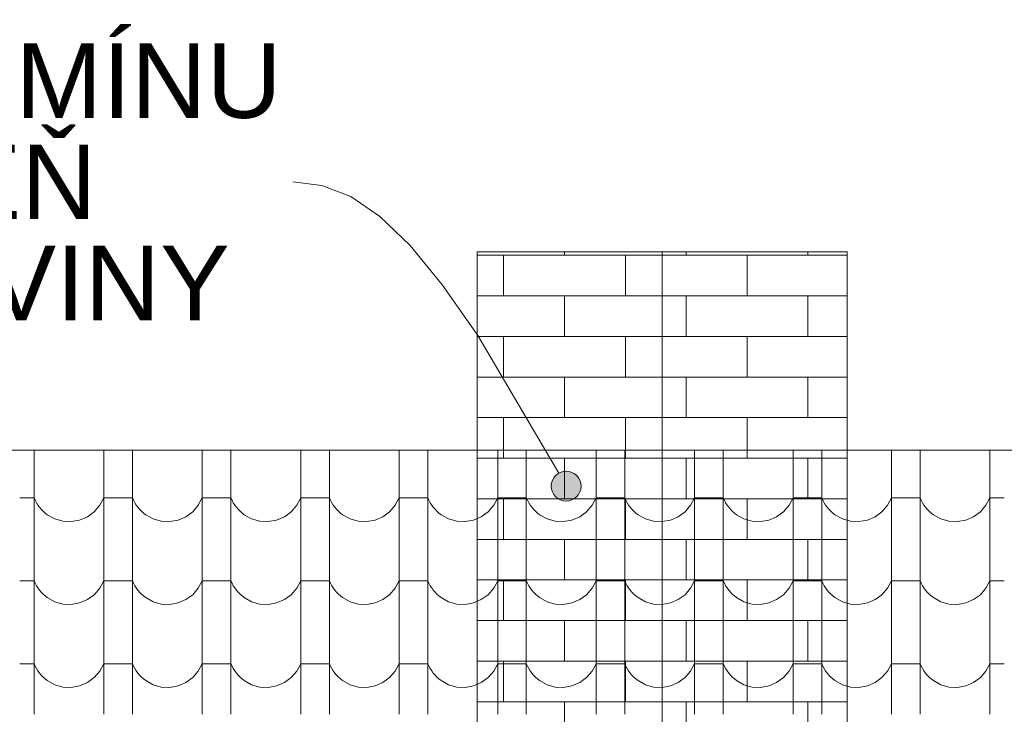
# Model space of a CAD drawing. Header units: millimetres. Extents: x -20699 to 32021, y -4298 to 11971.
# Tile 66 of 74: x -9425 to -7775, y 10358 to 11522. Entities that reach past the tile are written whole.
import ezdxf

# ---------------------------------------------------------------- set-up
doc = ezdxf.new("R2010")
doc.units = ezdxf.units.MM
doc.header["$MEASUREMENT"] = 0
for name, color, linetype in [('A-A_1_Anotace - SP', 7, 'Continuous'), ('A-A_1_Bourané_Anotace - SP', 7, 'Continuous'), ('A-A_1_Bourané_Konstrukce - střechy a skořepiny', 7, 'Continuous'), ('A-A_1_Bourané_Výplně - Povrchové', 7, 'Continuous'), ('A-A_1_Konstrukce - střechy a skořepiny', 7, 'Continuous')]:
    doc.layers.add(name, color=color, linetype=linetype)
doc.styles.add('GENEROVANÝ_STYL_1', font='txt')
pattern_1 = [(0, (-8410.005, 10514.71), (0, 68), []), (90, (-8410, 10514.71), (-204, 0), [68, -68]), (90, (-8308, 10582.71), (-204, 0), [68, -68])]

# ---------------------------------------------------------------- blocks, each defined once
blk = doc.blocks.new('*X1', base_point=(-21954.7, -8431.5))
at = {"layer": 'A-A_1_Bourané_Výplně - Povrchové', "color": 251, "linetype": 'Continuous', "lineweight": 20, "true_color": 0x6a6a6a}
for p, q in [((-9400.9, 10800.4), (-9400.9, 10775)), ((-9283.9, 10800.4), (-9283.9, 10775)), ((-9235.9, 10800.4), (-9235.9, 10775)), ((-9118.9, 10800.4), (-9118.9, 10775)), ((-9070.9, 10800.4), (-9070.9, 10775)), ((-8953.9, 10800.4), (-8953.9, 10775)), ((-8905.9, 10800.4), (-8905.9, 10775)), ((-8788.9, 10800.4), (-8788.9, 10775)), ((-8740.9, 10800.4), (-8740.9, 10775)), ((-8623.9, 10800.4), (-8623.9, 10775)), ((-8575.9, 10800.4), (-8575.9, 10775)), ((-8458.9, 10800.4), (-8458.9, 10775)), ((-8410.9, 10800.4), (-8410.9, 10775)), ((-8293.9, 10800.4), (-8293.9, 10775)), ((-8245.9, 10800.4), (-8245.9, 10775)), ((-8128.9, 10800.4), (-8128.9, 10775)), ((-8080.9, 10800.4), (-8080.9, 10775)), ((-7963.9, 10800.4), (-7963.9, 10775)), ((-7915.9, 10800.4), (-7915.9, 10775)), ((-7798.9, 10800.4), (-7798.9, 10775)), ((-9400.9, 10774.5), (-9400.9, 10636)), ((-9283.9, 10774.5), (-9283.9, 10636)), ((-9235.9, 10774.5), (-9235.9, 10636)), ((-9118.9, 10774.5), (-9118.9, 10636)), ((-9070.9, 10774.5), (-9070.9, 10636)), ((-8953.9, 10774.5), (-8953.9, 10636)), ((-8905.9, 10774.5), (-8905.9, 10636)), ((-8788.9, 10774.5), (-8788.9, 10636)), ((-8740.9, 10774.5), (-8740.9, 10636)), ((-8623.9, 10774.5), (-8623.9, 10636)), ((-8575.9, 10774.5), (-8575.9, 10636)), ((-8458.9, 10774.5), (-8458.9, 10636)), ((-8410.9, 10774.5), (-8410.9, 10636)), ((-8293.9, 10774.5), (-8293.9, 10636)), ((-8245.9, 10774.5), (-8245.9, 10636)), ((-8128.9, 10774.5), (-8128.9, 10636)), ((-8080.9, 10774.5), (-8080.9, 10636)), ((-7963.9, 10774.5), (-7963.9, 10636)), ((-7915.9, 10774.5), (-7915.9, 10636)), ((-7798.9, 10774.5), (-7798.9, 10636)), ((-9400.9, 10720.5), (-9424.9, 10720.5)), ((-9400.9, 10720.5), (-9399, 10716.3)), ((-9399, 10716.3), (-9396.9, 10712.3)), ((-9396.9, 10712.3), (-9394.5, 10708.4)), ((-9290.6, 10708), (-9283.9, 10720.5)), ((-9259.9, 10720.5), (-9283.9, 10720.5)), ((-9235.9, 10720.5), (-9259.9, 10720.5)), ((-9235.9, 10720.5), (-9234, 10716.3)), ((-9234, 10716.3), (-9231.9, 10712.3)), ((-9231.9, 10712.3), (-9229.5, 10708.4)), ((-9125.6, 10708), (-9118.9, 10720.5)), ((-9094.9, 10720.5), (-9118.9, 10720.5)), ((-9070.9, 10720.5), (-9094.9, 10720.5)), ((-9070.9, 10720.5), (-9069, 10716.3)), ((-9069, 10716.3), (-9066.9, 10712.3)), ((-9066.9, 10712.3), (-9064.5, 10708.4)), ((-8960.6, 10708), (-8953.9, 10720.5)), ((-8929.9, 10720.5), (-8953.9, 10720.5)), ((-8905.9, 10720.5), (-8929.9, 10720.5)), ((-8905.9, 10720.5), (-8904, 10716.3)), ((-8904, 10716.3), (-8901.9, 10712.3)), ((-8901.9, 10712.3), (-8899.5, 10708.4)), ((-8795.6, 10708), (-8788.9, 10720.5)), ((-8764.9, 10720.5), (-8788.9, 10720.5)), ((-8740.9, 10720.5), (-8764.9, 10720.5)), ((-8740.9, 10720.5), (-8739, 10716.3)), ((-8739, 10716.3), (-8736.9, 10712.3)), ((-8736.9, 10712.3), (-8734.5, 10708.4)), ((-8630.6, 10708), (-8623.9, 10720.5)), ((-8599.9, 10720.5), (-8623.9, 10720.5)), ((-8575.9, 10720.5), (-8599.9, 10720.5)), ((-8575.9, 10720.5), (-8574, 10716.3)), ((-8574, 10716.3), (-8571.9, 10712.3)), ((-8571.9, 10712.3), (-8569.5, 10708.4)), ((-8465.6, 10708), (-8458.9, 10720.5)), ((-8434.9, 10720.5), (-8458.9, 10720.5)), ((-8410.9, 10720.5), (-8434.9, 10720.5)), ((-8410.9, 10720.5), (-8409, 10716.3)), ((-8409, 10716.3), (-8406.9, 10712.3)), ((-8406.9, 10712.3), (-8404.5, 10708.4)), ((-8300.6, 10708), (-8293.9, 10720.5)), ((-8269.9, 10720.5), (-8293.9, 10720.5)), ((-8245.9, 10720.5), (-8269.9, 10720.5)), ((-8245.9, 10720.5), (-8244, 10716.3)), ((-8244, 10716.3), (-8241.9, 10712.3)), ((-8241.9, 10712.3), (-8239.5, 10708.4)), ((-8135.6, 10708), (-8128.9, 10720.5)), ((-8104.9, 10720.5), (-8128.9, 10720.5)), ((-8080.9, 10720.5), (-8104.9, 10720.5)), ((-8080.9, 10720.5), (-8079, 10716.3)), ((-8079, 10716.3), (-8076.9, 10712.3)), ((-8076.9, 10712.3), (-8074.5, 10708.4)), ((-7970.6, 10708), (-7963.9, 10720.5)), ((-7939.9, 10720.5), (-7963.9, 10720.5)), ((-7915.9, 10720.5), (-7939.9, 10720.5)), ((-7915.9, 10720.5), (-7914, 10716.3)), ((-7914, 10716.3), (-7911.9, 10712.3)), ((-7911.9, 10712.3), (-7909.5, 10708.4)), ((-7805.6, 10708), (-7798.9, 10720.5)), ((-7774.9, 10720.5), (-7798.9, 10720.5)), ((-9394.5, 10708.4), (-9391.8, 10704.7)), ((-9391.8, 10704.7), (-9388.9, 10701.3)), ((-9388.9, 10701.3), (-9385.7, 10698)), ((-9385.7, 10698), (-9382.3, 10695)), ((-9382.3, 10695), (-9378.7, 10692.2)), ((-9378.7, 10692.2), (-9366.2, 10685.4)), ((-9311.4, 10688.9), (-9299.9, 10697.2)), ((-9299.9, 10697.2), (-9290.6, 10708)), ((-9229.5, 10708.4), (-9226.8, 10704.7)), ((-9226.8, 10704.7), (-9223.9, 10701.3)), ((-9223.9, 10701.3), (-9220.7, 10698)), ((-9220.7, 10698), (-9217.3, 10695)), ((-9217.3, 10695), (-9213.7, 10692.2)), ((-9213.7, 10692.2), (-9201.2, 10685.4)), ((-9146.4, 10688.9), (-9134.9, 10697.2)), ((-9134.9, 10697.2), (-9125.6, 10708)), ((-9064.5, 10708.4), (-9061.8, 10704.7)), ((-9061.8, 10704.7), (-9058.9, 10701.3)), ((-9058.9, 10701.3), (-9055.7, 10698)), ((-9055.7, 10698), (-9052.3, 10695)), ((-9052.3, 10695), (-9048.7, 10692.2)), ((-9048.7, 10692.2), (-9036.2, 10685.4)), ((-8981.4, 10688.9), (-8969.9, 10697.2)), ((-8969.9, 10697.2), (-8960.6, 10708)), ((-8899.5, 10708.4), (-8896.8, 10704.7)), ((-8896.8, 10704.7), (-8893.9, 10701.3)), ((-8893.9, 10701.3), (-8890.7, 10698)), ((-8890.7, 10698), (-8887.3, 10695)), ((-8887.3, 10695), (-8883.7, 10692.2)), ((-8883.7, 10692.2), (-8871.2, 10685.4)), ((-8816.4, 10688.9), (-8804.9, 10697.2)), ((-8804.9, 10697.2), (-8795.6, 10708)), ((-8734.5, 10708.4), (-8731.8, 10704.7)), ((-8731.8, 10704.7), (-8728.9, 10701.3)), ((-8728.9, 10701.3), (-8725.7, 10698)), ((-8725.7, 10698), (-8722.3, 10695)), ((-8722.3, 10695), (-8718.7, 10692.2)), ((-8718.7, 10692.2), (-8706.2, 10685.4)), ((-8651.4, 10688.9), (-8639.9, 10697.2)), ((-8639.9, 10697.2), (-8630.6, 10708)), ((-8569.5, 10708.4), (-8566.8, 10704.7)), ((-8566.8, 10704.7), (-8563.9, 10701.3)), ((-8563.9, 10701.3), (-8560.7, 10698)), ((-8560.7, 10698), (-8557.3, 10695)), ((-8557.3, 10695), (-8553.7, 10692.2)), ((-8553.7, 10692.2), (-8541.2, 10685.4)), ((-8486.4, 10688.9), (-8474.9, 10697.2)), ((-8474.9, 10697.2), (-8465.6, 10708)), ((-8404.5, 10708.4), (-8401.8, 10704.7)), ((-8401.8, 10704.7), (-8398.9, 10701.3)), ((-8398.9, 10701.3), (-8395.7, 10698)), ((-8395.7, 10698), (-8392.3, 10695)), ((-8392.3, 10695), (-8388.7, 10692.2)), ((-8388.7, 10692.2), (-8376.2, 10685.4)), ((-8321.4, 10688.9), (-8309.9, 10697.2)), ((-8309.9, 10697.2), (-8300.6, 10708)), ((-8239.5, 10708.4), (-8236.8, 10704.7)), ((-8236.8, 10704.7), (-8233.9, 10701.3)), ((-8233.9, 10701.3), (-8230.7, 10698)), ((-8230.7, 10698), (-8227.3, 10695)), ((-8227.3, 10695), (-8223.7, 10692.2)), ((-8223.7, 10692.2), (-8211.2, 10685.4)), ((-8156.4, 10688.9), (-8144.9, 10697.2)), ((-8144.9, 10697.2), (-8135.6, 10708)), ((-8074.5, 10708.4), (-8071.8, 10704.7)), ((-8071.8, 10704.7), (-8068.9, 10701.3)), ((-8068.9, 10701.3), (-8065.7, 10698)), ((-8065.7, 10698), (-8062.3, 10695)), ((-8062.3, 10695), (-8058.7, 10692.2)), ((-8058.7, 10692.2), (-8046.2, 10685.4)), ((-7991.4, 10688.9), (-7979.9, 10697.2)), ((-7979.9, 10697.2), (-7970.6, 10708)), ((-7909.5, 10708.4), (-7906.8, 10704.7)), ((-7906.8, 10704.7), (-7903.9, 10701.3)), ((-7903.9, 10701.3), (-7900.7, 10698)), ((-7900.7, 10698), (-7897.3, 10695)), ((-7897.3, 10695), (-7893.7, 10692.2)), ((-7893.7, 10692.2), (-7881.2, 10685.4)), ((-7826.4, 10688.9), (-7814.9, 10697.2)), ((-7814.9, 10697.2), (-7805.6, 10708)), ((-9366.2, 10685.4), (-9352.6, 10681.5)), ((-9352.6, 10681.5), (-9338.4, 10680.8)), ((-9338.4, 10680.8), (-9324.4, 10683.3)), ((-9324.4, 10683.3), (-9311.4, 10688.9)), ((-9201.2, 10685.4), (-9187.6, 10681.5)), ((-9187.6, 10681.5), (-9173.4, 10680.8)), ((-9173.4, 10680.8), (-9159.4, 10683.3)), ((-9159.4, 10683.3), (-9146.4, 10688.9)), ((-9036.2, 10685.4), (-9022.6, 10681.5)), ((-9022.6, 10681.5), (-9008.4, 10680.8)), ((-9008.4, 10680.8), (-8994.4, 10683.3)), ((-8994.4, 10683.3), (-8981.4, 10688.9)), ((-8871.2, 10685.4), (-8857.6, 10681.5)), ((-8857.6, 10681.5), (-8843.4, 10680.8)), ((-8843.4, 10680.8), (-8829.4, 10683.3)), ((-8829.4, 10683.3), (-8816.4, 10688.9)), ((-8706.2, 10685.4), (-8692.6, 10681.5)), ((-8692.6, 10681.5), (-8678.4, 10680.8)), ((-8678.4, 10680.8), (-8664.4, 10683.3)), ((-8664.4, 10683.3), (-8651.4, 10688.9)), ((-8541.2, 10685.4), (-8527.6, 10681.5)), ((-8527.6, 10681.5), (-8513.4, 10680.8)), ((-8513.4, 10680.8), (-8499.4, 10683.3)), ((-8499.4, 10683.3), (-8486.4, 10688.9)), ((-8376.2, 10685.4), (-8362.6, 10681.5)), ((-8362.6, 10681.5), (-8348.4, 10680.8)), ((-8348.4, 10680.8), (-8334.4, 10683.3)), ((-8334.4, 10683.3), (-8321.4, 10688.9)), ((-8211.2, 10685.4), (-8197.6, 10681.5)), ((-8197.6, 10681.5), (-8183.4, 10680.8)), ((-8183.4, 10680.8), (-8169.4, 10683.3)), ((-8169.4, 10683.3), (-8156.4, 10688.9)), ((-8046.2, 10685.4), (-8032.6, 10681.5)), ((-8032.6, 10681.5), (-8018.4, 10680.8)), ((-8018.4, 10680.8), (-8004.4, 10683.3)), ((-8004.4, 10683.3), (-7991.4, 10688.9)), ((-7881.2, 10685.4), (-7867.6, 10681.5)), ((-7867.6, 10681.5), (-7853.4, 10680.8)), ((-7853.4, 10680.8), (-7839.4, 10683.3)), ((-7839.4, 10683.3), (-7826.4, 10688.9)), ((-9400.9, 10635.5), (-9400.9, 10497)), ((-9283.9, 10635.5), (-9283.9, 10497)), ((-9235.9, 10635.5), (-9235.9, 10497)), ((-9118.9, 10635.5), (-9118.9, 10497)), ((-9070.9, 10635.5), (-9070.9, 10497)), ((-8953.9, 10635.5), (-8953.9, 10497)), ((-8905.9, 10635.5), (-8905.9, 10497)), ((-8788.9, 10635.5), (-8788.9, 10497)), ((-8740.9, 10635.5), (-8740.9, 10497)), ((-8623.9, 10635.5), (-8623.9, 10497)), ((-8575.9, 10635.5), (-8575.9, 10497)), ((-8458.9, 10635.5), (-8458.9, 10497)), ((-8410.9, 10635.5), (-8410.9, 10497)), ((-8293.9, 10635.5), (-8293.9, 10497)), ((-8245.9, 10635.5), (-8245.9, 10497)), ((-8128.9, 10635.5), (-8128.9, 10497)), ((-8080.9, 10635.5), (-8080.9, 10497)), ((-7963.9, 10635.5), (-7963.9, 10497)), ((-7915.9, 10635.5), (-7915.9, 10497)), ((-7798.9, 10635.5), (-7798.9, 10497)), ((-9400.9, 10581.5), (-9424.9, 10581.5)), ((-9400.9, 10581.5), (-9399, 10577.3)), ((-9399, 10577.3), (-9396.9, 10573.3)), ((-9290.6, 10569), (-9283.9, 10581.5)), ((-9259.9, 10581.5), (-9283.9, 10581.5)), ((-9235.9, 10581.5), (-9259.9, 10581.5)), ((-9235.9, 10581.5), (-9234, 10577.3)), ((-9234, 10577.3), (-9231.9, 10573.3)), ((-9125.6, 10569), (-9118.9, 10581.5)), ((-9094.9, 10581.5), (-9118.9, 10581.5)), ((-9070.9, 10581.5), (-9094.9, 10581.5)), ((-9070.9, 10581.5), (-9069, 10577.3)), ((-9069, 10577.3), (-9066.9, 10573.3)), ((-8960.6, 10569), (-8953.9, 10581.5)), ((-8929.9, 10581.5), (-8953.9, 10581.5)), ((-8905.9, 10581.5), (-8929.9, 10581.5)), ((-8905.9, 10581.5), (-8904, 10577.3)), ((-8904, 10577.3), (-8901.9, 10573.3)), ((-8795.6, 10569), (-8788.9, 10581.5)), ((-8764.9, 10581.5), (-8788.9, 10581.5)), ((-8740.9, 10581.5), (-8764.9, 10581.5)), ((-8740.9, 10581.5), (-8739, 10577.3)), ((-8739, 10577.3), (-8736.9, 10573.3)), ((-8630.6, 10569), (-8623.9, 10581.5)), ((-8599.9, 10581.5), (-8623.9, 10581.5)), ((-8575.9, 10581.5), (-8599.9, 10581.5)), ((-8575.9, 10581.5), (-8574, 10577.3)), ((-8574, 10577.3), (-8571.9, 10573.3)), ((-8465.6, 10569), (-8458.9, 10581.5)), ((-8434.9, 10581.5), (-8458.9, 10581.5)), ((-8410.9, 10581.5), (-8434.9, 10581.5)), ((-8410.9, 10581.5), (-8409, 10577.3)), ((-8409, 10577.3), (-8406.9, 10573.3)), ((-8300.6, 10569), (-8293.9, 10581.5)), ((-8269.9, 10581.5), (-8293.9, 10581.5)), ((-8245.9, 10581.5), (-8269.9, 10581.5)), ((-8245.9, 10581.5), (-8244, 10577.3)), ((-8244, 10577.3), (-8241.9, 10573.3)), ((-8135.6, 10569), (-8128.9, 10581.5)), ((-8104.9, 10581.5), (-8128.9, 10581.5)), ((-8080.9, 10581.5), (-8104.9, 10581.5)), ((-8080.9, 10581.5), (-8079, 10577.3)), ((-8079, 10577.3), (-8076.9, 10573.3)), ((-7970.6, 10569), (-7963.9, 10581.5)), ((-7939.9, 10581.5), (-7963.9, 10581.5)), ((-7915.9, 10581.5), (-7939.9, 10581.5)), ((-7915.9, 10581.5), (-7914, 10577.3)), ((-7914, 10577.3), (-7911.9, 10573.3)), ((-7805.6, 10569), (-7798.9, 10581.5)), ((-7774.9, 10581.5), (-7798.9, 10581.5)), ((-9396.9, 10573.3), (-9394.5, 10569.4)), ((-9394.5, 10569.4), (-9391.8, 10565.7)), ((-9391.8, 10565.7), (-9388.9, 10562.3)), ((-9388.9, 10562.3), (-9385.7, 10559)), ((-9299.9, 10558.2), (-9290.6, 10569)), ((-9231.9, 10573.3), (-9229.5, 10569.4)), ((-9229.5, 10569.4), (-9226.8, 10565.7)), ((-9226.8, 10565.7), (-9223.9, 10562.3)), ((-9223.9, 10562.3), (-9220.7, 10559)), ((-9134.9, 10558.2), (-9125.6, 10569)), ((-9066.9, 10573.3), (-9064.5, 10569.4)), ((-9064.5, 10569.4), (-9061.8, 10565.7)), ((-9061.8, 10565.7), (-9058.9, 10562.3)), ((-9058.9, 10562.3), (-9055.7, 10559)), ((-8969.9, 10558.2), (-8960.6, 10569)), ((-8901.9, 10573.3), (-8899.5, 10569.4)), ((-8899.5, 10569.4), (-8896.8, 10565.7)), ((-8896.8, 10565.7), (-8893.9, 10562.3)), ((-8893.9, 10562.3), (-8890.7, 10559)), ((-8804.9, 10558.2), (-8795.6, 10569)), ((-8736.9, 10573.3), (-8734.5, 10569.4)), ((-8734.5, 10569.4), (-8731.8, 10565.7)), ((-8731.8, 10565.7), (-8728.9, 10562.3)), ((-8728.9, 10562.3), (-8725.7, 10559)), ((-8639.9, 10558.2), (-8630.6, 10569)), ((-8571.9, 10573.3), (-8569.5, 10569.4)), ((-8569.5, 10569.4), (-8566.8, 10565.7)), ((-8566.8, 10565.7), (-8563.9, 10562.3)), ((-8563.9, 10562.3), (-8560.7, 10559)), ((-8474.9, 10558.2), (-8465.6, 10569)), ((-8406.9, 10573.3), (-8404.5, 10569.4)), ((-8404.5, 10569.4), (-8401.8, 10565.7)), ((-8401.8, 10565.7), (-8398.9, 10562.3)), ((-8398.9, 10562.3), (-8395.7, 10559)), ((-8309.9, 10558.2), (-8300.6, 10569)), ((-8241.9, 10573.3), (-8239.5, 10569.4)), ((-8239.5, 10569.4), (-8236.8, 10565.7)), ((-8236.8, 10565.7), (-8233.9, 10562.3)), ((-8233.9, 10562.3), (-8230.7, 10559)), ((-8144.9, 10558.2), (-8135.6, 10569)), ((-8076.9, 10573.3), (-8074.5, 10569.4)), ((-8074.5, 10569.4), (-8071.8, 10565.7)), ((-8071.8, 10565.7), (-8068.9, 10562.3)), ((-8068.9, 10562.3), (-8065.7, 10559)), ((-7979.9, 10558.2), (-7970.6, 10569)), ((-7911.9, 10573.3), (-7909.5, 10569.4)), ((-7909.5, 10569.4), (-7906.8, 10565.7)), ((-7906.8, 10565.7), (-7903.9, 10562.3)), ((-7903.9, 10562.3), (-7900.7, 10559)), ((-7814.9, 10558.2), (-7805.6, 10569)), ((-9385.7, 10559), (-9382.3, 10556)), ((-9382.3, 10556), (-9378.7, 10553.2)), ((-9378.7, 10553.2), (-9366.2, 10546.4)), ((-9366.2, 10546.4), (-9352.6, 10542.5)), ((-9338.4, 10541.8), (-9324.4, 10544.3)), ((-9324.4, 10544.3), (-9311.4, 10549.9)), ((-9311.4, 10549.9), (-9299.9, 10558.2)), ((-9220.7, 10559), (-9217.3, 10556)), ((-9217.3, 10556), (-9213.7, 10553.2)), ((-9213.7, 10553.2), (-9201.2, 10546.4)), ((-9201.2, 10546.4), (-9187.6, 10542.5)), ((-9173.4, 10541.8), (-9159.4, 10544.3)), ((-9159.4, 10544.3), (-9146.4, 10549.9)), ((-9146.4, 10549.9), (-9134.9, 10558.2)), ((-9055.7, 10559), (-9052.3, 10556)), ((-9052.3, 10556), (-9048.7, 10553.2)), ((-9048.7, 10553.2), (-9036.2, 10546.4)), ((-9036.2, 10546.4), (-9022.6, 10542.5)), ((-9008.4, 10541.8), (-8994.4, 10544.3)), ((-8994.4, 10544.3), (-8981.4, 10549.9)), ((-8981.4, 10549.9), (-8969.9, 10558.2)), ((-8890.7, 10559), (-8887.3, 10556)), ((-8887.3, 10556), (-8883.7, 10553.2)), ((-8883.7, 10553.2), (-8871.2, 10546.4)), ((-8871.2, 10546.4), (-8857.6, 10542.5)), ((-8843.4, 10541.8), (-8829.4, 10544.3)), ((-8829.4, 10544.3), (-8816.4, 10549.9)), ((-8816.4, 10549.9), (-8804.9, 10558.2)), ((-8725.7, 10559), (-8722.3, 10556)), ((-8722.3, 10556), (-8718.7, 10553.2)), ((-8718.7, 10553.2), (-8706.2, 10546.4)), ((-8706.2, 10546.4), (-8692.6, 10542.5)), ((-8678.4, 10541.8), (-8664.4, 10544.3)), ((-8664.4, 10544.3), (-8651.4, 10549.9)), ((-8651.4, 10549.9), (-8639.9, 10558.2)), ((-8560.7, 10559), (-8557.3, 10556)), ((-8557.3, 10556), (-8553.7, 10553.2)), ((-8553.7, 10553.2), (-8541.2, 10546.4)), ((-8541.2, 10546.4), (-8527.6, 10542.5)), ((-8513.4, 10541.8), (-8499.4, 10544.3)), ((-8499.4, 10544.3), (-8486.4, 10549.9)), ((-8486.4, 10549.9), (-8474.9, 10558.2)), ((-8395.7, 10559), (-8392.3, 10556)), ((-8392.3, 10556), (-8388.7, 10553.2)), ((-8388.7, 10553.2), (-8376.2, 10546.4)), ((-8376.2, 10546.4), (-8362.6, 10542.5)), ((-8348.4, 10541.8), (-8334.4, 10544.3)), ((-8334.4, 10544.3), (-8321.4, 10549.9)), ((-8321.4, 10549.9), (-8309.9, 10558.2)), ((-8230.7, 10559), (-8227.3, 10556)), ((-8227.3, 10556), (-8223.7, 10553.2)), ((-8223.7, 10553.2), (-8211.2, 10546.4)), ((-8211.2, 10546.4), (-8197.6, 10542.5)), ((-8183.4, 10541.8), (-8169.4, 10544.3)), ((-8169.4, 10544.3), (-8156.4, 10549.9)), ((-8156.4, 10549.9), (-8144.9, 10558.2)), ((-8065.7, 10559), (-8062.3, 10556)), ((-8062.3, 10556), (-8058.7, 10553.2)), ((-8058.7, 10553.2), (-8046.2, 10546.4)), ((-8046.2, 10546.4), (-8032.6, 10542.5)), ((-8018.4, 10541.8), (-8004.4, 10544.3)), ((-8004.4, 10544.3), (-7991.4, 10549.9)), ((-7991.4, 10549.9), (-7979.9, 10558.2)), ((-7900.7, 10559), (-7897.3, 10556)), ((-7897.3, 10556), (-7893.7, 10553.2)), ((-7893.7, 10553.2), (-7881.2, 10546.4)), ((-7881.2, 10546.4), (-7867.6, 10542.5)), ((-7853.4, 10541.8), (-7839.4, 10544.3)), ((-7839.4, 10544.3), (-7826.4, 10549.9)), ((-7826.4, 10549.9), (-7814.9, 10558.2)), ((-9352.6, 10542.5), (-9338.4, 10541.8)), ((-9187.6, 10542.5), (-9173.4, 10541.8)), ((-9022.6, 10542.5), (-9008.4, 10541.8)), ((-8857.6, 10542.5), (-8843.4, 10541.8)), ((-8692.6, 10542.5), (-8678.4, 10541.8)), ((-8527.6, 10542.5), (-8513.4, 10541.8)), ((-8362.6, 10542.5), (-8348.4, 10541.8)), ((-8197.6, 10542.5), (-8183.4, 10541.8)), ((-8032.6, 10542.5), (-8018.4, 10541.8)), ((-7867.6, 10542.5), (-7853.4, 10541.8)), ((-9400.9, 10496.5), (-9400.9, 10358)), ((-9283.9, 10496.5), (-9283.9, 10358)), ((-9235.9, 10496.5), (-9235.9, 10358)), ((-9118.9, 10496.5), (-9118.9, 10358)), ((-9070.9, 10496.5), (-9070.9, 10358)), ((-8953.9, 10496.5), (-8953.9, 10358)), ((-8905.9, 10496.5), (-8905.9, 10358)), ((-8788.9, 10496.5), (-8788.9, 10358)), ((-8740.9, 10496.5), (-8740.9, 10358)), ((-8623.9, 10496.5), (-8623.9, 10358)), ((-8575.9, 10496.5), (-8575.9, 10358)), ((-8458.9, 10496.5), (-8458.9, 10358)), ((-8410.9, 10496.5), (-8410.9, 10358)), ((-8293.9, 10496.5), (-8293.9, 10358)), ((-8245.9, 10496.5), (-8245.9, 10358)), ((-8128.9, 10496.5), (-8128.9, 10358)), ((-8080.9, 10496.5), (-8080.9, 10358)), ((-7963.9, 10496.5), (-7963.9, 10358)), ((-7915.9, 10496.5), (-7915.9, 10358)), ((-7798.9, 10496.5), (-7798.9, 10358)), ((-9400.9, 10442.5), (-9424.9, 10442.5)), ((-9400.9, 10442.5), (-9399, 10438.3)), ((-9399, 10438.3), (-9396.9, 10434.3)), ((-9396.9, 10434.3), (-9394.5, 10430.4)), ((-9394.5, 10430.4), (-9391.8, 10426.7)), ((-9299.9, 10419.2), (-9290.6, 10430)), ((-9290.6, 10430), (-9283.9, 10442.5)), ((-9259.9, 10442.5), (-9283.9, 10442.5)), ((-9235.9, 10442.5), (-9259.9, 10442.5)), ((-9235.9, 10442.5), (-9234, 10438.3)), ((-9234, 10438.3), (-9231.9, 10434.3)), ((-9231.9, 10434.3), (-9229.5, 10430.4)), ((-9229.5, 10430.4), (-9226.8, 10426.7)), ((-9134.9, 10419.2), (-9125.6, 10430)), ((-9125.6, 10430), (-9118.9, 10442.5)), ((-9094.9, 10442.5), (-9118.9, 10442.5)), ((-9070.9, 10442.5), (-9094.9, 10442.5)), ((-9070.9, 10442.5), (-9069, 10438.3)), ((-9069, 10438.3), (-9066.9, 10434.3)), ((-9066.9, 10434.3), (-9064.5, 10430.4)), ((-9064.5, 10430.4), (-9061.8, 10426.7)), ((-8969.9, 10419.2), (-8960.6, 10430)), ((-8960.6, 10430), (-8953.9, 10442.5)), ((-8929.9, 10442.5), (-8953.9, 10442.5)), ((-8905.9, 10442.5), (-8929.9, 10442.5)), ((-8905.9, 10442.5), (-8904, 10438.3)), ((-8904, 10438.3), (-8901.9, 10434.3)), ((-8901.9, 10434.3), (-8899.5, 10430.4)), ((-8899.5, 10430.4), (-8896.8, 10426.7)), ((-8804.9, 10419.2), (-8795.6, 10430)), ((-8795.6, 10430), (-8788.9, 10442.5)), ((-8764.9, 10442.5), (-8788.9, 10442.5)), ((-8740.9, 10442.5), (-8764.9, 10442.5)), ((-8740.9, 10442.5), (-8739, 10438.3)), ((-8739, 10438.3), (-8736.9, 10434.3)), ((-8736.9, 10434.3), (-8734.5, 10430.4)), ((-8734.5, 10430.4), (-8731.8, 10426.7)), ((-8639.9, 10419.2), (-8630.6, 10430)), ((-8630.6, 10430), (-8623.9, 10442.5)), ((-8599.9, 10442.5), (-8623.9, 10442.5)), ((-8575.9, 10442.5), (-8599.9, 10442.5)), ((-8575.9, 10442.5), (-8574, 10438.3)), ((-8574, 10438.3), (-8571.9, 10434.3)), ((-8571.9, 10434.3), (-8569.5, 10430.4)), ((-8569.5, 10430.4), (-8566.8, 10426.7)), ((-8474.9, 10419.2), (-8465.6, 10430)), ((-8465.6, 10430), (-8458.9, 10442.5)), ((-8434.9, 10442.5), (-8458.9, 10442.5)), ((-8410.9, 10442.5), (-8434.9, 10442.5)), ((-8410.9, 10442.5), (-8409, 10438.3)), ((-8409, 10438.3), (-8406.9, 10434.3)), ((-8406.9, 10434.3), (-8404.5, 10430.4)), ((-8404.5, 10430.4), (-8401.8, 10426.7)), ((-8309.9, 10419.2), (-8300.6, 10430)), ((-8300.6, 10430), (-8293.9, 10442.5)), ((-8269.9, 10442.5), (-8293.9, 10442.5)), ((-8245.9, 10442.5), (-8269.9, 10442.5)), ((-8245.9, 10442.5), (-8244, 10438.3)), ((-8244, 10438.3), (-8241.9, 10434.3)), ((-8241.9, 10434.3), (-8239.5, 10430.4)), ((-8239.5, 10430.4), (-8236.8, 10426.7)), ((-8144.9, 10419.2), (-8135.6, 10430)), ((-8135.6, 10430), (-8128.9, 10442.5)), ((-8104.9, 10442.5), (-8128.9, 10442.5)), ((-8080.9, 10442.5), (-8104.9, 10442.5)), ((-8080.9, 10442.5), (-8079, 10438.3)), ((-8079, 10438.3), (-8076.9, 10434.3)), ((-8076.9, 10434.3), (-8074.5, 10430.4)), ((-8074.5, 10430.4), (-8071.8, 10426.7)), ((-7979.9, 10419.2), (-7970.6, 10430)), ((-7970.6, 10430), (-7963.9, 10442.5)), ((-7939.9, 10442.5), (-7963.9, 10442.5)), ((-7915.9, 10442.5), (-7939.9, 10442.5)), ((-7915.9, 10442.5), (-7914, 10438.3)), ((-7914, 10438.3), (-7911.9, 10434.3)), ((-7911.9, 10434.3), (-7909.5, 10430.4)), ((-7909.5, 10430.4), (-7906.8, 10426.7)), ((-7814.9, 10419.2), (-7805.6, 10430)), ((-7805.6, 10430), (-7798.9, 10442.5)), ((-7774.9, 10442.5), (-7798.9, 10442.5)), ((-9391.8, 10426.7), (-9388.9, 10423.3)), ((-9388.9, 10423.3), (-9385.7, 10420)), ((-9385.7, 10420), (-9382.3, 10417)), ((-9382.3, 10417), (-9378.7, 10414.2)), ((-9378.7, 10414.2), (-9366.2, 10407.4)), ((-9311.4, 10410.9), (-9299.9, 10419.2)), ((-9226.8, 10426.7), (-9223.9, 10423.3)), ((-9223.9, 10423.3), (-9220.7, 10420)), ((-9220.7, 10420), (-9217.3, 10417)), ((-9217.3, 10417), (-9213.7, 10414.2)), ((-9213.7, 10414.2), (-9201.2, 10407.4)), ((-9146.4, 10410.9), (-9134.9, 10419.2)), ((-9061.8, 10426.7), (-9058.9, 10423.3)), ((-9058.9, 10423.3), (-9055.7, 10420)), ((-9055.7, 10420), (-9052.3, 10417)), ((-9052.3, 10417), (-9048.7, 10414.2)), ((-9048.7, 10414.2), (-9036.2, 10407.4)), ((-8981.4, 10410.9), (-8969.9, 10419.2)), ((-8896.8, 10426.7), (-8893.9, 10423.3)), ((-8893.9, 10423.3), (-8890.7, 10420)), ((-8890.7, 10420), (-8887.3, 10417)), ((-8887.3, 10417), (-8883.7, 10414.2)), ((-8883.7, 10414.2), (-8871.2, 10407.4)), ((-8816.4, 10410.9), (-8804.9, 10419.2)), ((-8731.8, 10426.7), (-8728.9, 10423.3)), ((-8728.9, 10423.3), (-8725.7, 10420)), ((-8725.7, 10420), (-8722.3, 10417)), ((-8722.3, 10417), (-8718.7, 10414.2)), ((-8718.7, 10414.2), (-8706.2, 10407.4)), ((-8651.4, 10410.9), (-8639.9, 10419.2)), ((-8566.8, 10426.7), (-8563.9, 10423.3)), ((-8563.9, 10423.3), (-8560.7, 10420)), ((-8560.7, 10420), (-8557.3, 10417)), ((-8557.3, 10417), (-8553.7, 10414.2)), ((-8553.7, 10414.2), (-8541.2, 10407.4)), ((-8486.4, 10410.9), (-8474.9, 10419.2)), ((-8401.8, 10426.7), (-8398.9, 10423.3)), ((-8398.9, 10423.3), (-8395.7, 10420)), ((-8395.7, 10420), (-8392.3, 10417)), ((-8392.3, 10417), (-8388.7, 10414.2)), ((-8388.7, 10414.2), (-8376.2, 10407.4)), ((-8321.4, 10410.9), (-8309.9, 10419.2)), ((-8236.8, 10426.7), (-8233.9, 10423.3)), ((-8233.9, 10423.3), (-8230.7, 10420)), ((-8230.7, 10420), (-8227.3, 10417)), ((-8227.3, 10417), (-8223.7, 10414.2)), ((-8223.7, 10414.2), (-8211.2, 10407.4)), ((-8156.4, 10410.9), (-8144.9, 10419.2)), ((-8071.8, 10426.7), (-8068.9, 10423.3)), ((-8068.9, 10423.3), (-8065.7, 10420)), ((-8065.7, 10420), (-8062.3, 10417)), ((-8062.3, 10417), (-8058.7, 10414.2)), ((-8058.7, 10414.2), (-8046.2, 10407.4)), ((-7991.4, 10410.9), (-7979.9, 10419.2)), ((-7906.8, 10426.7), (-7903.9, 10423.3)), ((-7903.9, 10423.3), (-7900.7, 10420)), ((-7900.7, 10420), (-7897.3, 10417)), ((-7897.3, 10417), (-7893.7, 10414.2)), ((-7893.7, 10414.2), (-7881.2, 10407.4)), ((-7826.4, 10410.9), (-7814.9, 10419.2)), ((-9366.2, 10407.4), (-9352.6, 10403.5)), ((-9352.6, 10403.5), (-9338.4, 10402.8)), ((-9338.4, 10402.8), (-9324.4, 10405.3)), ((-9324.4, 10405.3), (-9311.4, 10410.9)), ((-9201.2, 10407.4), (-9187.6, 10403.5)), ((-9187.6, 10403.5), (-9173.4, 10402.8)), ((-9173.4, 10402.8), (-9159.4, 10405.3)), ((-9159.4, 10405.3), (-9146.4, 10410.9)), ((-9036.2, 10407.4), (-9022.6, 10403.5)), ((-9022.6, 10403.5), (-9008.4, 10402.8)), ((-9008.4, 10402.8), (-8994.4, 10405.3)), ((-8994.4, 10405.3), (-8981.4, 10410.9)), ((-8871.2, 10407.4), (-8857.6, 10403.5)), ((-8857.6, 10403.5), (-8843.4, 10402.8)), ((-8843.4, 10402.8), (-8829.4, 10405.3)), ((-8829.4, 10405.3), (-8816.4, 10410.9)), ((-8706.2, 10407.4), (-8692.6, 10403.5)), ((-8692.6, 10403.5), (-8678.4, 10402.8)), ((-8678.4, 10402.8), (-8664.4, 10405.3)), ((-8664.4, 10405.3), (-8651.4, 10410.9)), ((-8541.2, 10407.4), (-8527.6, 10403.5)), ((-8527.6, 10403.5), (-8513.4, 10402.8)), ((-8513.4, 10402.8), (-8499.4, 10405.3)), ((-8499.4, 10405.3), (-8486.4, 10410.9)), ((-8376.2, 10407.4), (-8362.6, 10403.5)), ((-8362.6, 10403.5), (-8348.4, 10402.8)), ((-8348.4, 10402.8), (-8334.4, 10405.3)), ((-8334.4, 10405.3), (-8321.4, 10410.9)), ((-8211.2, 10407.4), (-8197.6, 10403.5)), ((-8197.6, 10403.5), (-8183.4, 10402.8)), ((-8183.4, 10402.8), (-8169.4, 10405.3)), ((-8169.4, 10405.3), (-8156.4, 10410.9)), ((-8046.2, 10407.4), (-8032.6, 10403.5)), ((-8032.6, 10403.5), (-8018.4, 10402.8)), ((-8018.4, 10402.8), (-8004.4, 10405.3)), ((-8004.4, 10405.3), (-7991.4, 10410.9)), ((-7881.2, 10407.4), (-7867.6, 10403.5)), ((-7867.6, 10403.5), (-7853.4, 10402.8)), ((-7853.4, 10402.8), (-7839.4, 10405.3)), ((-7839.4, 10405.3), (-7826.4, 10410.9))]:
    blk.add_line(p, q, dxfattribs=at)

msp = doc.modelspace()

# ---------------------------------------------------------------- hatches: boundary and pattern name
at = {"layer": 'A-A_1_Bourané_Anotace - SP', "linetype": 'Continuous', "lineweight": 13, "true_color": 0xe4ad2c}
msp.add_hatch(color=42, dxfattribs=at).paths.add_polyline_path([(-8534.2, 10740.1), (-8532.3, 10730.5), (-8526.9, 10722.4), (-8518.8, 10717), (-8509.2, 10715.1), (-8499.7, 10717), (-8491.6, 10722.4), (-8486.1, 10730.5), (-8484.2, 10740.1), (-8486.1, 10749.6), (-8491.6, 10757.7), (-8499.7, 10763.2), (-8509.2, 10765.1), (-8518.8, 10763.2), (-8526.9, 10757.7), (-8532.3, 10749.6)])
at = {"layer": 'A-A_1_Bourané_Výplně - Povrchové', "linetype": 'Continuous', "lineweight": 0, "true_color": 0x000000}
h = msp.add_hatch(dxfattribs=at)
h.set_pattern_fill('Plocha___cihla__běhounov_82', color=18, style=0, pattern_type=2)
h.set_pattern_definition(pattern_1)
h.paths.add_polyline_path([(-8348.2, 11132.4), (-8658.1, 11132.4), (-8658.1, 9580.2), (-8348.2, 9580.2)])
h = msp.add_hatch(dxfattribs=at)
h.set_pattern_fill('Plocha___cihla__běhounov_82', color=18, style=0, pattern_type=2)
h.set_pattern_definition(pattern_1)
h.paths.add_polyline_path([(-8038.3, 9580.2), (-8038.3, 11132.4), (-8348.2, 11132.4), (-8348.2, 9580.2)])

# ---------------------------------------------------------------- linework, layer by layer
at = {"layer": 'A-A_1_Bourané_Anotace - SP', "color": 42, "linetype": 'Continuous', "lineweight": 13, "true_color": 0xe4ad2c, "flags": 128}
msp.add_lwpolyline([(-8521.3, 10762), (-8657.4, 10992.4), (-8716.2, 11077), (-8770.4, 11143), (-8821.3, 11191.9), (-8870.2, 11225.1), (-8918.3, 11244), (-8967, 11250)], dxfattribs=at)
at = {"layer": 'A-A_1_Bourané_Anotace - SP', "color": 42, "linetype": 'Continuous', "lineweight": 13, "true_color": 0xe4ad2c}
msp.add_circle((-8509.2, 10740.1), 25, dxfattribs=at)
at = {"layer": 'A-A_1_Bourané_Konstrukce - střechy a skořepiny', "color": 42, "linetype": 'Continuous', "lineweight": 13, "true_color": 0xe4ad2c, "flags": 128}
for points in [[(-8348.2, 11132.4), (-8348.2, 9580.2), (-8658.1, 9580.2), (-8658.1, 11132.4)], [(-8038.3, 9580.2), (-8348.2, 9580.2), (-8348.2, 11132.4), (-8038.3, 11132.4)], [(-18955.5, 7070.2), (-9632, 7058.1), (-4363.3, 10800.4), (-14369, 10800.4)]]:
    msp.add_lwpolyline(points, close=True, dxfattribs=at)

# ---------------------------------------------------------------- block references
at = {"layer": 'A-A_1_Konstrukce - střechy a skořepiny', "color": 9, "linetype": 'Continuous', "lineweight": 13}
msp.add_blockref('*X1', (-21954.7, -8431.5), dxfattribs=at)

# ---------------------------------------------------------------- texts
at = {"layer": 'A-A_1_Anotace - SP', "color": 42, "linetype": 'Continuous', "lineweight": 13, "true_color": 0xe4ad2c, "insert": (-9820, 11249), "char_height": 125, "width": 1706.051, "attachment_point": 5, "line_spacing_factor": 0.814129, "style": 'GENEROVANÝ_STYL_1'}
msp.add_mtext('\\A1;{\\pqc;\\fArial|b0|i0|c238|p38;UBOURÁNÍ KOMÍNU \\P\\pqc;\\fArial|b0|i0|c238|p38;PO ÚROVĚŇ STROPNÍ ROVINY}', dxfattribs=at)

doc.saveas('drawing.dxf')
